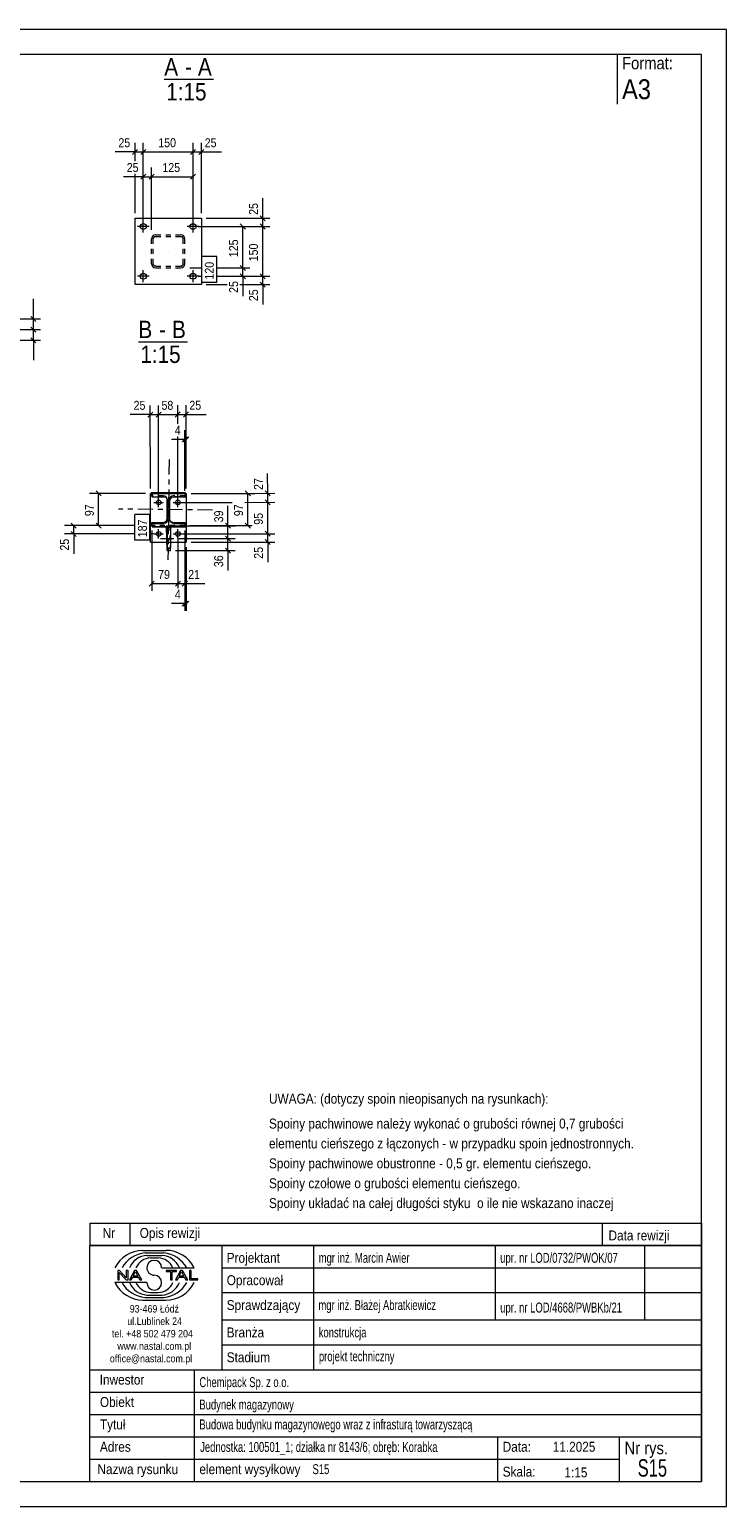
# Model space of a CAD drawing. Header units: millimetres. Extents: x 0 to 420, y 0 to 297.
# Tile 2 of 2: x 280 to 420, y 0 to 297. Entities that reach past the tile are written whole.
import ezdxf

# ---------------------------------------------------------------- set-up
doc = ezdxf.new("R2010")
doc.units = ezdxf.units.MM
for name, pattern in [('XKITLINE00', [0]), ('XKITLINE01', [4, 1, -1, 1, -1]), ('XKITLINE03', [6, 3, -1, 1, -1])]:
    doc.linetypes.add(name, pattern=pattern)
for name, color, linetype, lineweight in [('Arkusz rysunku', 3, 'Continuous', 0), ('Element', 2, 'Continuous', 0), ('Inny typ obiektu', 7, 'Continuous', 0), ('Wymiar', 4, 'Continuous', 0), ('Znak elementu', 2, 'Continuous', 0), ('Śruba', 3, 'Continuous', 0)]:
    doc.layers.add(name, color=color, linetype=linetype, lineweight=lineweight)
doc.styles.add('ARIAL', font='ARIAL.TTF')

msp = doc.modelspace()

# ---------------------------------------------------------------- linework, layer by layer
at = {"layer": 'Arkusz rysunku', "linetype": 'XKITLINE00', "lineweight": 0}
for p, q in [((420, 297), (0, 297)), ((420, 297), (415, 297)), ((420, 0), (420, 297)), ((415, 292), (5, 292)), ((415, 5), (415, 292)), ((5, 5), (415, 5)), ((0, 0), (420, 0))]:
    msp.add_line(p, q, dxfattribs=at)
at = {"layer": 'Element', "linetype": 'XKITLINE00', "lineweight": 0}
for p, q in [((301.07, 245.72), (301.07, 259.06)), ((301.07, 259.06), (314.4, 259.06)), ((314.4, 259.06), (314.4, 245.72)), ((314.4, 245.72), (301.07, 245.72)), ((304.14, 203.71), (304.4, 203.71)), ((304.15, 193.9), (304.14, 203.71)), ((304.4, 203.24), (304.4, 203.91)), ((304.4, 203.91), (311.07, 203.91)), ((304.4, 203.91), (304.53, 203.68)), ((304.4, 203.24), (304.53, 203.01)), ((304.53, 203.68), (311.2, 203.68)), ((304.53, 203.01), (304.53, 203.68)), ((311.2, 203.68), (304.53, 203.68)), ((304.53, 203.68), (304.53, 203.01)), ((304.53, 203.01), (306.87, 203.01)), ((304.53, 203.01), (306.87, 203.01)), ((306.87, 203.01), (307.18, 202.95)), ((306.87, 203.01), (307.18, 202.95)), ((307.54, 202.44), (307.49, 202.7)), ((307.54, 198.71), (307.54, 202.44)), ((307.61, 202.52), (307.67, 202.21)), ((307.61, 202.52), (307.67, 202.21)), ((307.67, 198.48), (307.67, 202.21)), ((307.67, 198.48), (307.67, 202.21)), ((308.07, 202.21), (308.13, 202.52)), ((308.07, 202.21), (308.13, 202.52)), ((308.07, 198.48), (308.07, 202.21)), ((308.07, 198.48), (308.07, 202.21)), ((308.56, 202.95), (308.87, 203.01)), ((308.56, 202.95), (308.87, 203.01)), ((311.2, 203.01), (308.87, 203.01)), ((308.87, 203.01), (311.2, 203.01)), ((311.07, 203.91), (311.2, 203.68)), ((311.18, 203.71), (311.34, 203.71)), ((311.2, 203.68), (311.2, 203.01)), ((311.2, 203.01), (311.2, 203.68)), ((311.34, 203.71), (311.35, 193.91)), ((304.41, 197.9), (306.74, 197.9)), ((304.41, 197.24), (304.41, 197.9)), ((304.41, 197.9), (304.54, 197.68)), ((304.41, 197.24), (304.54, 197.01)), ((304.54, 197.01), (304.54, 197.68)), ((304.54, 197.68), (306.88, 197.68)), ((304.54, 197.01), (304.54, 197.68)), ((304.54, 197.68), (306.88, 197.68)), ((311.21, 197.01), (304.54, 197.01)), ((304.54, 197.01), (311.21, 197.01)), ((306.74, 197.9), (307.05, 197.97)), ((307.18, 197.74), (306.88, 197.68)), ((307.18, 197.74), (306.88, 197.68)), ((307.53, 192.23), (307.42, 197.01)), ((307.48, 198.4), (307.54, 198.71)), ((307.54, 197.01), (308.21, 197.01)), ((307.55, 192.71), (307.54, 197.01)), ((307.54, 197.01), (308.21, 197.01)), ((307.54, 197.01), (307.55, 192.71)), ((307.67, 198.48), (307.61, 198.17)), ((307.67, 198.48), (307.61, 198.17)), ((308.14, 198.17), (308.07, 198.48)), ((308.14, 198.17), (308.07, 198.48)), ((308.21, 197.01), (308.21, 192.72)), ((308.21, 197.01), (308.21, 192.72)), ((308.44, 197.97), (308.74, 197.9)), ((308.88, 197.68), (308.57, 197.74)), ((308.88, 197.68), (308.57, 197.74)), ((308.74, 197.9), (311.08, 197.9)), ((308.88, 197.68), (311.21, 197.68)), ((311.21, 197.68), (308.88, 197.68)), ((311.08, 197.9), (311.21, 197.68)), ((311.21, 197.68), (311.21, 197.01)), ((311.21, 197.01), (311.21, 197.68)), ((304.15, 193.9), (307.5, 193.9)), ((308.21, 193.9), (311.35, 193.91)), ((307.53, 192.23), (307.55, 192.71)), ((307.53, 192.23), (308.2, 192.23)), ((308.21, 192.72), (307.55, 192.71)), ((307.55, 192.71), (308.21, 192.72)), ((308.2, 192.23), (308.21, 192.72))]:
    msp.add_line(p, q, dxfattribs=at)
at = {"layer": 'Element', "linetype": 'XKITLINE01', "lineweight": 0}
for p, q in [((305.23, 255.72), (304.91, 255.66)), ((305.23, 255.72), (310.23, 255.72)), ((310.55, 255.66), (310.23, 255.72)), ((304.46, 255.21), (304.4, 254.89)), ((304.4, 249.89), (304.4, 254.89)), ((304.73, 254.89), (304.77, 255.08)), ((304.73, 249.89), (304.73, 254.89)), ((305.04, 255.35), (305.23, 255.39)), ((305.23, 255.39), (310.23, 255.39)), ((310.23, 255.39), (310.42, 255.35)), ((310.69, 255.08), (310.73, 254.89)), ((310.73, 249.89), (310.73, 254.89)), ((311.07, 254.89), (311, 255.21)), ((311.07, 249.89), (311.07, 254.89)), ((304.4, 249.89), (304.46, 249.57)), ((304.77, 249.7), (304.73, 249.89)), ((310.73, 249.89), (310.69, 249.7)), ((311, 249.57), (311.07, 249.89)), ((304.91, 249.12), (305.23, 249.06)), ((305.23, 249.39), (305.04, 249.43)), ((305.23, 249.39), (310.23, 249.39)), ((305.23, 249.06), (310.23, 249.06)), ((310.42, 249.43), (310.23, 249.39)), ((310.23, 249.06), (310.55, 249.12)), ((311.18, 203.71), (304.4, 203.71)), ((306.74, 203.24), (304.4, 203.24)), ((307.04, 203.18), (306.74, 203.24)), ((307.61, 202.52), (307.48, 202.75)), ((307.49, 202.7), (307.48, 202.75)), ((308, 202.75), (307.94, 202.44)), ((307.94, 198.71), (307.94, 202.44)), ((308.74, 203.24), (308.43, 203.18)), ((311.07, 203.24), (308.74, 203.24)), ((311.07, 203.91), (311.07, 203.24)), ((311.07, 203.24), (311.2, 203.01)), ((311.08, 197.24), (304.41, 197.24)), ((307.42, 197.22), (307.54, 197.01)), ((307.42, 197.22), (308.09, 197.22)), ((307.42, 197.01), (307.42, 197.22)), ((307.94, 198.71), (308, 198.4)), ((308.14, 198.17), (308, 198.4)), ((308.2, 192.23), (308.09, 197.22)), ((308.09, 197.22), (308.21, 197.01)), ((311.08, 197.9), (311.08, 197.24)), ((311.08, 197.24), (311.21, 197.01)), ((307.5, 193.9), (308.21, 193.9))]:
    msp.add_line(p, q, dxfattribs=at)
at = {"layer": 'Element', "linetype": 'XKITLINE03', "lineweight": 0}
for p, q in [((307.73, 252.39), (307.73, 252.39)), ((307.92, 210.53), (307.69, 190.39)), ((316.62, 200.36), (297.74, 200.57))]:
    msp.add_line(p, q, dxfattribs=at)
at = {"layer": 'Element', "linetype": 'XKITLINE01', "lineweight": 0}
for centre, radius, start, end in [((305.23, 254.89), 0.833, 112.5, 157.5), ((310.23, 254.89), 0.833, 22.5, 67.5), ((305.23, 254.89), 0.5, 112.5, 157.5), ((310.23, 254.89), 0.5, 22.5, 67.5), ((305.23, 249.89), 0.833, 202.5, 247.5), ((305.23, 249.89), 0.5, 202.5, 247.5), ((310.23, 249.89), 0.5, 292.5, 337.5), ((310.23, 249.89), 0.833, 292.5, 337.5), ((306.74, 202.44), 0.802, 22.5405, 67.4884), ((308.74, 202.44), 0.799, 112.5277, 157.5799), ((308.74, 198.71), 0.802, 202.5405, 218.5813)]:
    msp.add_arc(centre, radius, start, end, dxfattribs=at)
at = {"layer": 'Element', "linetype": 'XKITLINE00', "lineweight": 0}
for centre, radius, start, end in [((306.87, 202.21), 0.802, 22.5405, 67.4884), ((306.87, 202.21), 0.802, 22.5405, 67.4884), ((308.87, 202.21), 0.799, 112.5277, 157.5799), ((308.87, 202.21), 0.799, 112.5277, 157.5799), ((306.74, 198.7), 0.799, 292.5277, 337.5799), ((306.88, 198.47), 0.799, 292.5277, 337.5799), ((306.88, 198.47), 0.799, 292.5277, 337.5799), ((308.74, 198.71), 0.802, 218.5813, 247.4884), ((308.88, 198.48), 0.802, 202.5405, 247.4884), ((308.88, 198.48), 0.802, 202.5405, 247.4884)]:
    msp.add_arc(centre, radius, start, end, dxfattribs=at)
at = {"layer": 'Inny typ obiektu', "linetype": 'XKITLINE00', "lineweight": 0}
for p, q in [((398, 292), (398, 282)), ((306.95, 287), (316.83, 287)), ((301.75, 234.2), (311.63, 234.2)), ((292, 57), (292, 52.5)), ((292, 57), (415, 57)), ((300, 57), (300, 52.5)), ((395, 57), (395, 52.5)), ((415, 57), (415, 52.5)), ((415, 52.5), (292, 52.5)), ((292, 5), (292, 52.5)), ((292, 52.5), (415, 52.5)), ((302.62, 51.49), (307.23, 51.5)), ((303.07, 50.99), (306.86, 51)), ((303.46, 50.49), (306.45, 50.49)), ((318.5, 52.5), (318.5, 27.5)), ((337, 27.5), (337, 52.5)), ((373.5, 52.5), (373.5, 37.5)), ((403.5, 52.5), (403.5, 37.5)), ((415, 52.5), (415, 5)), ((304.2, 49.98), (305.73, 49.99)), ((306.42, 47.99), (312.98, 47.99)), ((318.5, 48), (415, 48)), ((303.43, 45.01), (297, 45.01)), ((297.93, 47.44), (297.57, 47.44)), ((297.57, 47.44), (297.57, 45.56)), ((297.57, 45.56), (297.9, 45.56)), ((297.9, 47.04), (299.29, 45.56)), ((297.9, 45.56), (297.9, 47.04)), ((299.31, 45.96), (297.93, 47.44)), ((299.29, 45.56), (299.65, 45.56)), ((299.65, 47.44), (299.31, 47.44)), ((299.31, 47.44), (299.31, 45.96)), ((299.65, 45.56), (299.65, 47.44)), ((300.96, 47.44), (299.94, 45.56)), ((299.94, 45.56), (300.31, 45.56)), ((300.31, 45.56), (300.61, 46.13)), ((300.61, 46.13), (301.71, 46.13)), ((300.71, 46.33), (301.14, 47.24)), ((301.6, 46.33), (300.71, 46.33)), ((301.33, 47.44), (300.96, 47.44)), ((301.14, 47.24), (301.6, 46.33)), ((302.41, 45.56), (301.33, 47.44)), ((301.71, 46.13), (302.02, 45.56)), ((302.02, 45.56), (302.41, 45.56)), ((309.43, 47.44), (307.34, 47.44)), ((307.34, 47.44), (307.34, 47.22)), ((307.34, 47.22), (308.21, 47.22)), ((308.21, 47.22), (308.21, 45.56)), ((308.21, 45.56), (308.56, 45.56)), ((308.56, 45.56), (308.56, 47.22)), ((308.56, 47.22), (309.43, 47.22)), ((310.21, 47.44), (309.2, 45.56)), ((309.2, 45.56), (309.57, 45.56)), ((309.43, 47.22), (309.43, 47.44)), ((309.57, 45.56), (309.86, 46.13)), ((309.86, 46.13), (310.96, 46.13)), ((309.96, 46.33), (310.39, 47.24)), ((310.86, 46.33), (309.96, 46.33)), ((310.59, 47.44), (310.21, 47.44)), ((310.4, 47.24), (310.39, 47.24)), ((310.4, 47.24), (310.86, 46.33)), ((311.67, 45.56), (310.59, 47.44)), ((310.96, 46.13), (311.27, 45.56)), ((311.27, 45.56), (311.67, 45.56)), ((312.36, 47.44), (312.01, 47.44)), ((312.01, 47.44), (312.01, 45.56)), ((312.01, 45.56), (313.66, 45.56)), ((312.36, 45.78), (312.36, 47.44)), ((313.66, 45.78), (312.36, 45.78)), ((313.66, 45.56), (313.66, 45.78)), ((303.07, 42.01), (306.86, 42)), ((303.46, 42.51), (306.45, 42.51)), ((304.2, 43.02), (305.73, 43.01)), ((318.5, 43), (415, 43)), ((302.62, 41.51), (307.23, 41.5)), ((318.5, 37.5), (415, 37.5)), ((318.5, 32.5), (415, 32.5)), ((292, 27.5), (415, 27.5)), ((313, 5), (313, 27.5)), ((292, 23), (415, 23)), ((292, 18.5), (415, 18.5)), ((292, 14), (415, 14)), ((374, 5), (374, 14)), ((398.5, 5), (398.5, 14)), ((292, 9.5), (398.5, 9.5)), ((292, 5), (415, 5))]:
    msp.add_line(p, q, dxfattribs=at)
for centre, radius, start, end in [((302.72, 45.08), 6.42, 90.8317, 153.0136), ((303.67, 45), 6.02, 95.7347, 150.2266), ((306.22, 46.41), 4.08, 22.7023, 86.7527), ((306.24, 44.98), 6.04, 29.8256, 84.1252), ((307.25, 45.07), 6.43, 27.0191, 90.199), ((303.7, 46.42), 4.07, 93.3428, 157.3393), ((304.33, 46.6), 3.38, 92.229, 155.8008), ((304.92, 47.99), 1.49, 0.0741, 179.9259), ((304.92, 47.99), 1.49, 179.9259, 270), ((305.59, 46.6), 3.39, 24.2351, 87.5913), ((302.72, 47.92), 6.42, 206.9864, 269.1683), ((303.67, 48), 6.02, 209.7734, 264.2653), ((303.7, 46.58), 4.07, 202.6607, 266.6572), ((304.33, 46.4), 3.38, 204.1992, 267.771), ((304.92, 45.01), 1.49, 180.0741, 359.9259), ((304.92, 45), 1.49, 0.0741, 90), ((305.59, 46.4), 3.39, 272.4087, 335.7649), ((306.22, 46.59), 4.08, 273.2473, 337.2977), ((306.24, 48.02), 6.04, 275.8748, 330.1744), ((307.25, 47.93), 6.43, 269.801, 332.9809)]:
    msp.add_arc(centre, radius, start, end, dxfattribs=at)
at = {"layer": 'Wymiar', "linetype": 'XKITLINE00', "lineweight": 0}
for p, q in [((301.07, 270.51), (301.07, 274.24)), ((302.73, 258.39), (302.73, 274.24)), ((302.73, 258.39), (302.73, 274.24)), ((312.73, 258.39), (312.73, 274.24)), ((312.73, 258.39), (312.73, 274.24)), ((314.4, 260.06), (314.4, 274.24)), ((301.07, 272.38), (297.05, 272.38)), ((301.07, 272.38), (297.05, 272.38)), ((301.57, 272.89), (300.56, 271.87)), ((301.07, 272.38), (302.73, 272.38)), ((303.24, 272.89), (302.22, 271.87)), ((303.24, 272.89), (302.22, 271.87)), ((302.73, 272.38), (312.73, 272.38)), ((313.24, 272.89), (312.22, 271.87)), ((313.24, 272.89), (312.22, 271.87)), ((312.73, 272.38), (314.4, 272.38)), ((314.91, 272.89), (313.89, 271.87)), ((314.4, 272.38), (318.42, 272.38)), ((314.4, 272.38), (318.42, 272.38)), ((302.73, 267.39), (298.71, 267.39)), ((302.73, 267.39), (298.71, 267.39)), ((301.07, 260.06), (301.07, 267.99)), ((303.24, 267.9), (302.22, 266.88)), ((302.73, 258.39), (302.73, 269.25)), ((302.73, 267.39), (304.4, 267.39)), ((304.91, 267.9), (303.89, 266.88)), ((304.91, 267.9), (303.89, 266.88)), ((304.4, 256.72), (304.4, 269.25)), ((304.4, 256.72), (304.4, 269.25)), ((304.4, 267.39), (312.73, 267.39)), ((313.24, 267.9), (312.22, 266.88)), ((312.73, 258.39), (312.73, 269.25)), ((326.74, 259.06), (326.74, 263.08)), ((326.74, 259.06), (326.74, 263.08)), ((315.4, 259.06), (328.18, 259.06)), ((326.23, 259.56), (327.25, 258.55)), ((326.74, 257.39), (326.74, 259.06)), ((313.73, 257.39), (328.18, 257.39)), ((313.73, 257.39), (328.18, 257.39)), ((313.73, 257.39), (324.18, 257.39)), ((322.23, 257.9), (323.25, 256.88)), ((322.74, 249.06), (322.74, 257.39)), ((326.23, 257.9), (327.25, 256.88)), ((326.23, 257.9), (327.25, 256.88)), ((326.74, 247.39), (326.74, 257.39)), ((322.23, 249.56), (323.25, 248.55)), ((322.23, 249.56), (323.25, 248.55)), ((312.07, 249.06), (314.5, 249.06)), ((312.07, 249.06), (314.5, 249.06)), ((313.73, 247.39), (314.5, 247.39)), ((313.73, 247.39), (314.5, 247.39)), ((313.73, 247.39), (314.5, 247.39)), ((317.5, 249.06), (324.18, 249.06)), ((317.5, 249.06), (324.18, 249.06)), ((317.5, 247.39), (328.18, 247.39)), ((317.5, 247.39), (328.18, 247.39)), ((317.5, 247.39), (324.18, 247.39)), ((322.23, 247.9), (323.25, 246.88)), ((322.74, 247.39), (322.74, 249.06)), ((322.74, 247.39), (322.74, 243.37)), ((322.74, 247.39), (322.74, 243.37)), ((326.23, 247.9), (327.25, 246.88)), ((326.23, 247.9), (327.25, 246.88)), ((326.74, 245.72), (326.74, 247.39)), ((315.4, 245.72), (319.62, 245.72)), ((322.14, 245.72), (328.18, 245.72)), ((326.23, 246.23), (327.25, 245.21)), ((326.74, 245.72), (326.74, 241.7)), ((326.74, 245.72), (326.74, 241.7)), ((280.62, 238.81), (280.62, 242.83)), ((280.62, 238.81), (280.62, 242.83)), ((263.12, 238.81), (282.06, 238.81)), ((280.11, 239.32), (281.13, 238.3)), ((280.62, 236.66), (280.62, 238.81)), ((272.02, 236.66), (282.06, 236.66)), ((272.02, 236.66), (282.06, 236.66)), ((280.11, 237.17), (281.13, 236.15)), ((280.11, 237.17), (281.13, 236.15)), ((280.11, 235.02), (281.13, 234)), ((280.62, 234.51), (280.62, 236.66)), ((276.02, 234.51), (282.06, 234.51)), ((280.62, 234.51), (280.62, 230.49)), ((280.62, 234.51), (280.62, 230.49)), ((304.63, 220.08), (303.61, 219.06)), ((304.14, 204.71), (304.12, 221.43)), ((306.29, 220.08), (305.28, 219.06)), ((306.29, 220.08), (305.28, 219.06)), ((305.8, 202.9), (305.78, 221.43)), ((305.8, 202.9), (305.78, 221.43)), ((310.16, 220.09), (309.14, 219.07)), ((310.16, 220.09), (309.14, 219.07)), ((309.65, 217.69), (309.65, 221.44)), ((309.65, 217.69), (309.65, 221.44)), ((311.83, 220.09), (310.81, 219.07)), ((311.34, 204.71), (311.32, 221.44)), ((304.12, 219.57), (300.1, 219.56)), ((304.12, 219.57), (300.1, 219.56)), ((304.12, 219.57), (305.78, 219.57)), ((305.78, 219.57), (309.65, 219.58)), ((309.65, 219.58), (311.32, 219.58)), ((311.32, 219.58), (315.34, 219.58)), ((311.32, 219.58), (315.34, 219.58)), ((311.07, 214.57), (308.39, 214.57)), ((311.07, 214.57), (308.39, 214.57)), ((309.67, 202.91), (309.66, 215.17)), ((309.67, 202.91), (309.66, 215.17)), ((311.58, 215.08), (310.56, 214.06)), ((311.85, 215.08), (310.83, 214.06)), ((311.07, 204.24), (311.07, 216.43)), ((311.07, 214.57), (311.34, 214.57)), ((311.34, 204.71), (311.34, 216.43)), ((327.74, 203.73), (327.73, 207.75)), ((327.74, 203.73), (327.73, 207.75)), ((303.14, 203.71), (291.88, 203.71)), ((293.23, 204.22), (294.25, 203.2)), ((293.74, 197.24), (293.74, 203.71)), ((312.34, 203.72), (329.18, 203.74)), ((312.34, 203.71), (325.18, 203.71)), ((323.23, 204.22), (324.25, 203.21)), ((323.74, 197.24), (323.74, 203.71)), ((327.23, 204.24), (328.25, 203.23)), ((327.23, 202.44), (328.25, 201.42)), ((327.23, 202.44), (328.25, 201.42)), ((327.74, 201.93), (327.74, 203.73)), ((310.67, 201.91), (320.62, 201.92)), ((310.67, 201.91), (320.62, 201.92)), ((319.74, 197.22), (319.74, 201.24)), ((319.74, 197.22), (319.74, 201.24)), ((323.14, 201.92), (329.18, 201.93)), ((323.14, 201.92), (329.18, 201.93)), ((327.75, 195.59), (327.74, 201.93)), ((301.04, 197.24), (286.88, 197.24)), ((288.23, 197.75), (289.25, 196.73)), ((288.23, 196.08), (289.25, 195.06)), ((288.74, 195.57), (288.74, 197.24)), ((301.04, 197.24), (291.88, 197.24)), ((293.23, 197.75), (294.25, 196.73)), ((304.41, 196.24), (304.41, 184.13)), ((309.09, 197.22), (321.18, 197.22)), ((311.08, 196.24), (311.08, 180.13)), ((311.08, 196.24), (311.08, 184.13)), ((312.08, 197.24), (324.62, 197.24)), ((319.23, 197.73), (320.25, 196.71)), ((319.74, 194.62), (319.74, 197.22)), ((323.23, 197.75), (324.25, 196.73)), ((327.24, 196.1), (328.26, 195.09)), ((327.24, 196.1), (328.26, 195.09)), ((301.05, 195.57), (286.88, 195.57)), ((288.74, 195.57), (288.74, 191.55)), ((288.74, 195.57), (288.74, 191.55)), ((304.81, 195.57), (304.05, 195.57)), ((309.68, 194.57), (309.68, 184.69)), ((309.68, 194.57), (309.68, 184.69)), ((309.87, 194.62), (321.18, 194.62)), ((309.87, 194.62), (321.18, 194.62)), ((310.68, 195.57), (329.19, 195.6)), ((310.68, 195.57), (329.19, 195.6)), ((312.35, 193.91), (329.19, 193.93)), ((319.23, 195.13), (320.25, 194.11)), ((319.23, 195.13), (320.25, 194.11)), ((319.74, 192.23), (319.74, 194.62)), ((327.24, 194.44), (328.26, 193.42)), ((327.75, 193.93), (327.75, 195.59)), ((327.75, 193.93), (327.75, 189.91)), ((327.75, 193.93), (327.75, 189.91)), ((309.2, 192.23), (321.18, 192.23)), ((311.35, 192.91), (311.35, 180.13)), ((319.23, 192.74), (320.25, 191.72)), ((319.74, 192.23), (319.74, 188.21)), ((319.74, 192.23), (319.74, 188.21)), ((304.92, 186.08), (303.9, 185.06)), ((304.41, 185.57), (309.68, 185.57)), ((310.19, 186.08), (309.17, 185.06)), ((310.19, 186.08), (309.17, 185.06)), ((309.68, 185.57), (311.08, 185.57)), ((311.59, 186.08), (310.57, 185.06)), ((311.08, 185.57), (315.1, 185.57)), ((311.08, 185.57), (315.1, 185.57)), ((311.08, 181.57), (308.39, 181.57)), ((311.08, 181.57), (308.39, 181.57)), ((311.59, 182.08), (310.57, 181.06)), ((311.86, 182.08), (310.84, 181.06)), ((311.08, 181.57), (311.35, 181.57))]:
    msp.add_line(p, q, dxfattribs=at)
at = {"layer": 'Znak elementu', "linetype": 'XKITLINE00', "lineweight": 0}
for p, q in [((314.5, 246.12), (314.5, 251.33)), ((317.5, 251.33), (314.5, 251.33)), ((317.5, 246.12), (317.5, 251.33)), ((317.5, 246.12), (314.5, 246.12)), ((301.05, 194.3), (301.04, 199.5)), ((304.04, 199.5), (301.04, 199.5)), ((304.05, 194.3), (304.04, 199.5)), ((304.05, 194.3), (301.05, 194.3))]:
    msp.add_line(p, q, dxfattribs=at)
at = {"layer": 'Śruba', "linetype": 'XKITLINE00', "lineweight": 0}
for p, q in [((302.73, 256.19), (302.73, 258.59)), ((312.73, 256.19), (312.73, 258.59)), ((303.93, 257.39), (301.53, 257.39)), ((313.93, 257.39), (311.53, 257.39)), ((303.93, 247.39), (301.53, 247.39)), ((302.73, 246.19), (302.73, 248.59)), ((313.93, 247.39), (311.53, 247.39)), ((312.73, 246.19), (312.73, 248.59)), ((305.81, 200.97), (305.8, 202.83)), ((309.67, 200.97), (309.67, 202.84)), ((304.87, 201.9), (306.74, 201.9)), ((308.74, 201.9), (310.61, 201.91)), ((305.81, 194.63), (305.81, 196.5)), ((309.68, 194.64), (309.68, 196.51)), ((304.88, 195.57), (306.75, 195.57)), ((306.2, 194.62), (308.87, 194.62)), ((308.75, 195.57), (310.61, 195.57))]:
    msp.add_line(p, q, dxfattribs=at)
for centre, radius in [((302.73, 257.39), 0.6), ((312.73, 257.39), 0.6), ((302.73, 247.39), 0.6), ((312.73, 247.39), 0.6), ((305.81, 201.9), 0.467), ((309.67, 201.91), 0.467), ((305.81, 195.57), 0.467), ((309.68, 195.57), 0.467)]:
    msp.add_circle(centre, radius, dxfattribs=at)

# ---------------------------------------------------------------- texts
at = {"layer": 'Inny typ obiektu', "style": 'ARIAL'}
for s, height, width, p in [('A', 3.5, 0.85, (306.95, 287.75)), ('A', 3.5, 0.85, (313.72, 287.75)), ('Format:', 2.5, 0.85, (399, 289)), ('-', 3.5, 0.85, (311.12, 287.75)), ('1:15', 3.5, 0.85, (307.35, 282.75)), ('A3', 4, 0.85, (399, 283)), ('B', 3.5, 0.85, (301.75, 234.95)), ('B', 3.5, 0.85, (308.51, 234.95)), ('-', 3.5, 0.85, (305.91, 234.95)), ('1:15', 3.5, 0.85, (302.14, 229.95)), ('UWAGA: (dotyczy spoin nieopisanych na rysunkach):', 2, 0.85, (328, 81)), ('Spoiny pachwinowe należy wykonać o grubości równej 0,7 grubości', 2, 0.85, (328, 76)), ('elementu cieńszego z łączonych - w przypadku spoin jednostronnych.', 2, 0.85, (328, 72)), ('Spoiny pachwinowe obustronne - 0,5 gr. elementu cieńszego.', 2, 0.85, (328, 68)), ('Spoiny czołowe o grubości elementu cieńszego.', 2, 0.85, (328, 64)), ('Spoiny układać na całej długości styku  o ile nie wskazano inaczej', 2, 0.85, (328, 60)), ('Nr', 2, 0.85, (294.54, 54)), ('Opis rewizji', 2, 0.85, (302, 54)), ('Data rewizji', 2, 0.85, (396.28, 53.5)), ('Projektant', 2, 0.85, (319.5, 49)), ('mgr inż. Marcin Awier', 2, 0.68, (338, 49)), ('upr. nr LOD/0732/PWOK/07', 2, 0.68, (374.5, 49)), ('Opracował', 2, 0.85, (319.5, 44.5)), ('Sprawdzający', 2, 0.85, (319.5, 39.5)), ('mgr inż. Błażej Abratkiewicz', 2, 0.68, (337.94, 39.5)), ('93-469 Łódź', 1.5, 0.85, (300, 39)), ('upr. nr LOD/4668/PWBKb/21', 2, 0.68, (374.5, 39)), ('ul.Lublinek 24', 1.5, 0.85, (299.5, 36.5)), ('Branża', 2, 0.85, (319.5, 34)), ('konstrukcja', 2, 0.68, (338, 34)), ('tel. +48 502 479 204', 1.5, 0.85, (296.41, 34)), ('www.nastal.com.pl', 1.5, 0.85, (297.5, 31.5)), ('office@nastal.com.pl', 1.5, 0.85, (296, 29)), ('Stadium', 2, 0.85, (319.5, 29)), ('projekt techniczny', 2, 0.68, (338.04, 29.19)), ('Inwestor', 2, 0.85, (293.96, 24.5)), ('Chemipack Sp. z o.o.', 2, 0.68, (314, 24)), ('Obiekt', 2, 0.85, (294, 20)), ('Budynek magazynowy', 2, 0.68, (314, 19.5)), ('Tytuł', 2, 0.85, (294, 15.5)), ('Budowa budynku magazynowego wraz z infrasturą towarzyszącą', 2, 0.68, (314, 15.5)), ('Adres', 2, 0.85, (294, 11)), ('Jednostka: 100501_1; działka nr 8143/6; obręb: Korabka', 2, 0.68, (314.16, 10.96)), ('Data:', 2, 0.85, (375, 11)), ('11.2025', 2, 0.85, (385.06, 11)), ('Nr rys.', 2.5, 0.85, (399.5, 10.5)), ('S15', 3.5, 0.68, (402.14, 6)), ('Nazwa rysunku', 2, 0.85, (293.5, 6.5)), ('element wysyłkowy', 2, 0.85, (314, 6.5)), ('S15', 2, 0.68, (336.75, 6.5)), ('Skala:', 2, 0.85, (375, 6)), ('1:15', 2, 0.85, (387.42, 5.85))]:
    msp.add_text(s, height=height, dxfattribs=dict(at, width=width)).set_placement(p)
at = {"layer": 'Wymiar', "style": 'ARIAL', "width": 0.85}
for s, p in [('25', (297.72, 273.34)), ('150', (305.73, 273.34)), ('25', (315.07, 273.34)), ('25', (299.39, 268.35)), ('125', (306.56, 268.35)), ('4', (309.06, 215.53)), ('79', (305.71, 186.53)), ('21', (311.75, 186.53)), ('4', (309.07, 182.53))]:
    msp.add_text(s, height=1.8, dxfattribs=at).set_placement(p)
for s, rotation, p in [('25', 90.0002, (325.78, 259.73)), ('125', 90.0002, (321.78, 251.22)), ('150', 90.0002, (325.78, 250.39)), ('25', 90.0002, (321.78, 244.04)), ('25', 90.0002, (325.78, 242.38)), ('25', 0.0688, (300.77, 220.53)), ('58', 0.0688, (306.38, 220.53)), ('25', 0.0688, (311.99, 220.54)), ('27', 90.069, (326.78, 204.41)), ('97', 90.0002, (292.78, 199.14)), ('39', 90.0002, (318.78, 197.9)), ('97', 90.0002, (322.78, 199.14)), ('95', 90.069, (326.78, 197.42)), ('25', 90.0002, (287.78, 192.22)), ('36', 90.0002, (318.78, 188.89)), ('25', 90.069, (326.79, 190.58))]:
    msp.add_text(s, height=1.8, rotation=rotation, dxfattribs=at).set_placement(p)
at = {"layer": 'Znak elementu', "style": 'ARIAL', "width": 0.85}
for s, rotation, p in [('120', 90.0002, (316.9, 246.72)), ('187', 90.069, (303.45, 194.9))]:
    msp.add_text(s, height=1.8, rotation=rotation, dxfattribs=at).set_placement(p)

doc.saveas('drawing.dxf')
